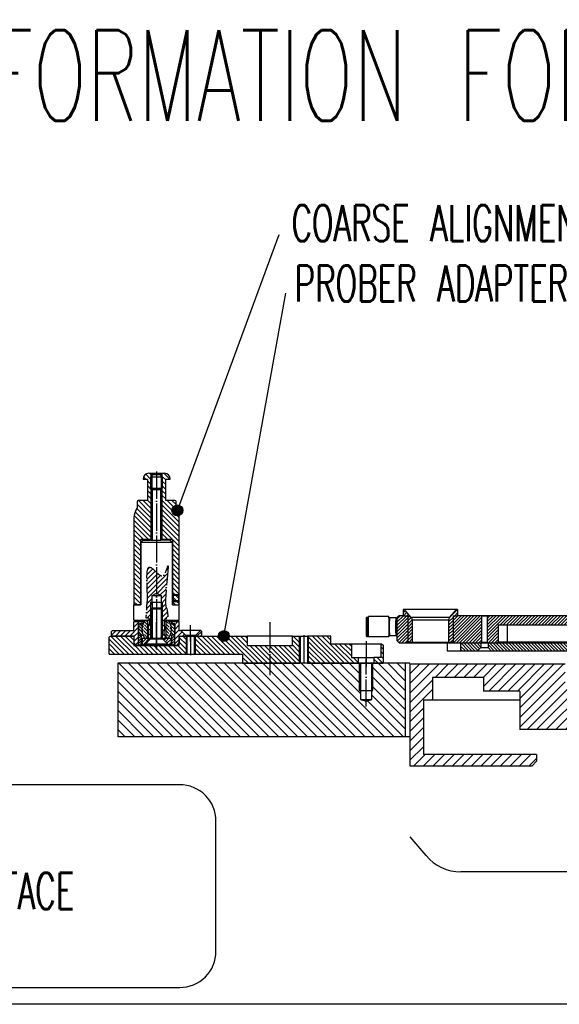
# Model space of a CAD drawing. Extents: x -1763 to 4575, y -3429 to 1051.
# Tile 89 of 193: x 2745 to 2983, y -2620 to -2185. Entities that reach past the tile are written whole.
import ezdxf

# ---------------------------------------------------------------- set-up
doc = ezdxf.new("R2010")
doc.units = 0
doc.linetypes.add('DASHED', pattern=[15, 7, -8])
doc.linetypes.add('DOT_CENTER', pattern=[14, 12, -1, 0, -1])
doc.layers.get('0').update_dxf_attribs({"linetype": 'CONTINUOUS'})
doc.layers.add('1', color=7, linetype='CONTINUOUS')
doc.styles.add('CONVERTER_2', font='txt.shx', dxfattribs={"width": 0.63})
doc.dimstyles.get("Standard").update_dxf_attribs({"dimtxt": 0.18, "dimasz": 0.18, "dimexe": 0.18, "dimexo": 0.0625, "dimgap": 0.09, "dimtad": 0, "dimtih": 1, "dimtoh": 1, "dimdec": 4, "dimzin": 0, "dimtxsty": 'STANDARD', "dimcen": 0.09, "dimazin": 3, "dimtfac": 1, "dimtdec": 4, "dimtofl": 0, "dimtmove": 0, "dimatfit": 3, "dimtolj": 1, "dimtzin": 0})
pattern_1 = [(135, (0, 400), (-0.70710678, -0.70710678), [])]
pattern_2 = [(45, (0, 400), (-0.56568542, 0.56568542), [])]
pattern_3 = [(45, (-131.211, 280.6721), (-0.70710678, 0.70710678), [])]
pattern_4 = [(45, (35.6448, 151.788), (-1.0606602, 1.0606602), [])]
pattern_5 = [(45, (-281.806, 299.6412), (-1.06066017, 1.06066017), [])]
pattern_6 = [(135, (0, 400), (-1.06066017, -1.06066017), [])]
pattern_7 = [(135, (0, 0), (-0.70710678, -0.70710678), [])]
pattern_8 = [(225, (0, 0), (0.70710678, -0.70710678), [])]

# ---------------------------------------------------------------- blocks, each defined once
blk = doc.blocks.new('TEXT__453', base_point=(-2000, -2800))
at = {"layer": '1', "color": 1, "linetype": 'CONTINUOUS'}
blk.add_line((4500, -2620), (-700, -2620), dxfattribs=at)
blk = doc.blocks.new('Z-STACK', base_point=(-660.97, -2613.08))
at = {"linetype": 'CONTINUOUS'}
h = blk.add_hatch(dxfattribs=at)
h.set_pattern_fill('USER', color=1, angle=225, pattern_type=0)
h.set_pattern_definition(pattern_8)
edge = h.paths.add_edge_path()
edge.add_line((2918.32, -2459.97), (2916.84, -2459.97))
edge.add_line((2916.84, -2459.97), (2916.34, -2459.1))
edge.add_line((2916.34, -2459.1), (2916.34, -2448.77))
edge.add_line((2916.34, -2448.77), (2916.34, -2448.27))
edge.add_line((2916.34, -2448.27), (2915.84, -2448.27))
edge.add_line((2915.84, -2448.27), (2914.34, -2448.27))
edge.add_line((2914.34, -2448.27), (2914.34, -2445.47))
edge.add_line((2914.34, -2445.47), (2914.89, -2445.47))
edge.add_line((2914.89, -2445.47), (2917.85, -2448.99))
edge.add_arc((2916.32, -2450.28), 2, 360, 400, ccw=False)
edge.add_line((2918.32, -2450.28), (2918.32, -2459.97))
h = blk.add_hatch(dxfattribs=at)
h.set_pattern_fill('USER', color=1, angle=225, pattern_type=0)
h.set_pattern_definition(pattern_8)
edge = h.paths.add_edge_path()
edge.add_line((2937.79, -2445.47), (2934.83, -2448.99))
edge.add_arc((2936.37, -2450.28), 2, 140, 180)
edge.add_line((2934.37, -2450.28), (2934.37, -2459.97))
edge.add_line((2934.37, -2459.97), (2935.84, -2459.97))
edge.add_line((2935.84, -2459.97), (2936.34, -2459.1))
edge.add_line((2936.34, -2459.1), (2936.34, -2448.77))
edge.add_line((2936.34, -2448.77), (2936.34, -2448.27))
edge.add_line((2936.34, -2448.27), (2936.84, -2448.27))
edge.add_line((2936.84, -2448.27), (2938.34, -2448.27))
edge.add_line((2938.34, -2448.27), (2938.34, -2445.47))
edge.add_line((2938.34, -2445.47), (2937.79, -2445.47))
h = blk.add_hatch(dxfattribs=at)
h.set_pattern_fill('USER', color=1, angle=225, pattern_type=0)
h.set_pattern_definition(pattern_8)
h.paths.add_polyline_path([(2911.51, -2459.27), (2912.51, -2460.27), (2915.84, -2460.27), (2916.34, -2459.77), (2916.34, -2459.1), (2916.34, -2448.77), (2915.84, -2448.27), (2914.34, -2448.27), (2912.51, -2448.27), (2911.51, -2449.27)])
h = blk.add_hatch(dxfattribs=at)
h.set_pattern_fill('USER', color=1, angle=225, pattern_type=0)
h.set_pattern_definition(pattern_8)
h.paths.add_polyline_path([(2940.24, -2460.27), (2940.49, -2460.27), (2944.49, -2460.27), (2944.69, -2460.27), (2948.59, -2460.27), (2948.69, -2460.27), (2948.94, -2460.02), (2948.94, -2448.52), (2948.69, -2448.27), (2938.34, -2448.27), (2936.84, -2448.27), (2936.34, -2448.77), (2936.34, -2459.1), (2936.34, -2459.77), (2936.84, -2460.27), (2939.68, -2460.27)])
h = blk.add_hatch(dxfattribs=at)
h.set_pattern_fill('USER', color=1, angle=225, pattern_type=0)
h.set_pattern_definition(pattern_8)
h.paths.add_polyline_path([(2955.81, -2460.27), (2956.31, -2459.77), (2956.31, -2452.27), (2960.31, -2452.27), (2996.31, -2452.27), (3000.31, -2452.27), (3000.31, -2459.77), (3000.81, -2460.27), (3003.3, -2460.27), (3003.3, -2460.22), (3003.3, -2448.27), (2951.69, -2448.27), (2951.44, -2448.52), (2951.44, -2460.02), (2951.69, -2460.27), (2951.79, -2460.27)])
h = blk.add_hatch(dxfattribs=at)
h.set_pattern_fill('USER', color=3, angle=135, pattern_type=0)
h.set_pattern_definition(pattern_7)
h.paths.add_polyline_path([(2948.59, -2462.37), (2947.19, -2463.77), (2939.68, -2463.77), (2939.68, -2460.27), (2940.24, -2460.27), (2940.49, -2460.27), (2944.49, -2460.27), (2944.69, -2460.27), (2948.59, -2460.27)])
h = blk.add_hatch(dxfattribs=at)
h.set_pattern_fill('USER', color=3, angle=135, pattern_type=0)
h.set_pattern_definition(pattern_7)
h.paths.add_polyline_path([(2955.81, -2460.27), (2960.31, -2460.27), (2980.69, -2460.27), (2996.31, -2460.27), (3000.81, -2460.27), (3003.3, -2460.27), (3003.3, -2463.77), (2953.19, -2463.77), (2951.79, -2462.37), (2951.79, -2460.27)])
at = {"layer": '1', "linetype": 'CONTINUOUS'}
h = blk.add_hatch(dxfattribs=at)
h.set_pattern_fill('USER', color=3, scale=1.5, angle=135, pattern_type=0)
h.set_pattern_definition(pattern_6)
edge = h.paths.add_edge_path()
edge.add_line((2801.3, -2397.32), (2797.3, -2397.32))
edge.add_arc((2797.3, -2397.82), 0.5, 90, 180)
edge.add_line((2796.8, -2397.82), (2796.8, -2400.69))
edge.add_line((2796.8, -2400.69), (2796.2, -2401.73))
edge.add_arc((2801.4, -2404.73), 6, 150, 180)
edge.add_line((2795.4, -2404.73), (2795.4, -2443.12))
edge.add_line((2795.4, -2443.12), (2795.7, -2443.42))
edge.add_line((2795.7, -2443.42), (2798.1, -2443.42))
edge.add_line((2798.1, -2443.42), (2798.4, -2443.12))
edge.add_line((2798.4, -2443.12), (2798.4, -2414.52))
edge.add_line((2798.4, -2414.52), (2802.9, -2414.52))
edge.add_line((2802.9, -2414.52), (2802.9, -2385.42))
edge.add_line((2802.9, -2385.42), (2802.8, -2385.32))
edge.add_line((2802.8, -2385.32), (2801.9, -2385.32))
edge.add_arc((2801.9, -2387.82), 2.5, 90, 180)
edge.add_line((2799.4, -2387.82), (2799.6, -2388.02))
edge.add_line((2799.6, -2388.02), (2801.4, -2388.02))
edge.add_line((2801.4, -2388.02), (2801.4, -2397.32))
edge.add_line((2801.4, -2397.32), (2801.3, -2397.32))
h = blk.add_hatch(dxfattribs=at)
h.set_pattern_fill('USER', color=3, scale=1.5, angle=45, pattern_type=0)
h.set_pattern_definition(pattern_5)
h.paths.add_polyline_path([(2803.3, -2385.82), (2803.3, -2414.52), (2802.9, -2414.52), (2802.9, -2385.42)])
h = blk.add_hatch(dxfattribs=at)
h.set_pattern_fill('USER', color=3, scale=1.5, angle=45, pattern_type=0)
h.set_pattern_definition(pattern_5)
h.paths.add_polyline_path([(2807.5, -2385.82), (2807.5, -2414.52), (2807.9, -2414.52), (2807.9, -2385.42)])
h = blk.add_hatch(dxfattribs=at)
h.set_pattern_fill('USER', color=3, scale=1.5, angle=135, pattern_type=0)
h.set_pattern_definition(pattern_6)
edge = h.paths.add_edge_path()
edge.add_line((2809.5, -2397.32), (2813.5, -2397.32))
edge.add_arc((2813.5, -2397.82), 0.5, 360, 450, ccw=False)
edge.add_line((2814, -2397.82), (2814, -2400.69))
edge.add_line((2814, -2400.69), (2814.59, -2401.73))
edge.add_arc((2809.4, -2404.73), 6, 360, 390, ccw=False)
edge.add_line((2815.4, -2404.73), (2815.4, -2443.12))
edge.add_line((2815.4, -2443.12), (2815.1, -2443.42))
edge.add_line((2815.1, -2443.42), (2812.7, -2443.42))
edge.add_line((2812.7, -2443.42), (2812.4, -2443.12))
edge.add_line((2812.4, -2443.12), (2812.4, -2414.52))
edge.add_line((2812.4, -2414.52), (2807.9, -2414.52))
edge.add_line((2807.9, -2414.52), (2807.9, -2385.42))
edge.add_line((2807.9, -2385.42), (2808, -2385.32))
edge.add_line((2808, -2385.32), (2808.9, -2385.32))
edge.add_arc((2808.9, -2387.82), 2.5, 360, 450, ccw=False)
edge.add_line((2811.4, -2387.82), (2811.2, -2388.02))
edge.add_line((2811.2, -2388.02), (2809.4, -2388.02))
edge.add_line((2809.4, -2388.02), (2809.4, -2397.32))
edge.add_line((2809.4, -2397.32), (2809.5, -2397.32))
at = {"layer": '1'}
h = blk.add_hatch(color=1, dxfattribs=at)
edge = h.paths.add_edge_path()
edge.add_arc((2814.59, -2401.73), 2.4, -180, 180)
at = {"layer": '1', "linetype": 'CONTINUOUS'}
h = blk.add_hatch(dxfattribs=at)
h.set_pattern_fill('USER', color=1, scale=1.5, angle=45, pattern_type=0)
h.set_pattern_definition([(45, (231.6864, 293.1121), (-1.0606602, 1.0606602), [])])
edge = h.paths.add_edge_path()
edge.add_line((2802.1, -2458.42), (2802.8, -2458.42))
edge.add_line((2802.8, -2458.42), (2803.4, -2457.82))
edge.add_line((2803.4, -2457.82), (2803.4, -2442.27))
edge.add_line((2803.4, -2442.27), (2803.4, -2439.27))
edge.add_line((2803.4, -2439.27), (2805.4, -2438.33))
edge.add_line((2805.4, -2438.33), (2807.4, -2439.27))
edge.add_line((2807.4, -2439.27), (2807.4, -2457.82))
edge.add_line((2807.4, -2457.82), (2808, -2458.42))
edge.add_line((2808, -2458.42), (2808.85, -2458.42))
edge.add_spline(control_points=[(2808.85, -2458.42), (2809.39, -2457.78), (2808.93, -2456.9), (2808.45, -2455.74), (2808.69, -2454.94), (2808.96, -2454.26), (2808.93, -2453.51), (2808.71, -2452.42), (2808.66, -2450.94), (2809.29, -2449.66), (2809.94, -2449.21), (2810.28, -2448.95), (2810.44, -2448.24), (2810.12, -2447.03), (2810.26, -2445.64), (2809.55, -2444.56), (2809.29, -2443.23), (2809.33, -2441.07), (2809.49, -2438.05), (2809.75, -2434.63), (2810.16, -2431.34), (2810.14, -2428.61), (2810.74, -2427.09), (2810.25, -2426), (2810.03, -2427.85), (2809.54, -2428.65), (2809.02, -2430.09), (2807.78, -2430.83), (2806.5, -2430.19), (2805.42, -2429.24), (2804.31, -2428.13), (2803.38, -2427.25), (2802.23, -2426.58), (2801.21, -2427.79), (2801.2, -2429.76), (2801.09, -2432.56), (2801.23, -2435.78), (2801.32, -2438.82), (2801.39, -2440.96), (2801.24, -2442.34), (2801.1, -2443.59), (2801.05, -2445.34), (2800.88, -2447.21), (2800.9, -2448.42), (2800.7, -2449.25), (2801.26, -2449.4), (2801.8, -2449.05), (2802.37, -2449.89), (2802.46, -2450.89), (2802.11, -2452.1), (2801.7, -2453.28), (2801.82, -2454.43), (2802.07, -2456.11), (2801.4, -2457.46), (2802.1, -2458.42)], knot_values=[0, 0, 0, 0, 1.949832, 2.895531, 3.61291, 4.357552, 5.082304, 5.837823, 7.704288, 9.429481, 9.771851, 10.086906, 10.671191, 11.781941, 13.864526, 14.579803, 15.585352, 17.862842, 21.058666, 24.662982, 28.158028, 31.024084, 32.741444, 32.974943, 34.012284, 35.582258, 37.035952, 38.195794, 39.411957, 40.951462, 42.59341, 44.027193, 45.011801, 45.949104, 47.985178, 50.896591, 54.357326, 57.64521, 60.035898, 60.760714, 61.799857, 63.805131, 66.056765, 67.255141, 67.76474, 68.133222, 68.691098, 69.42432, 70.474228, 71.806011, 73.136281, 74.172434, 75.204802, 78.224914, 78.224914, 78.224914, 78.224914], degree=3, periodic=0)
h = blk.add_hatch(dxfattribs=at)
h.set_pattern_fill('USER', color=1, scale=1.5, angle=45, pattern_type=0)
h.set_pattern_definition([(45, (0, 400), (-1.06066017, 1.06066017), [])])
h.paths.add_polyline_path([(2814.9, -2439.32), (2815.2, -2439.32), (2815.2, -2439.02), (2814.9, -2439.02), (2812.7, -2439.02), (2812.7, -2439.32)])
h = blk.add_hatch(dxfattribs=at)
h.set_pattern_fill('USER', color=1, scale=1.5, angle=45, pattern_type=0)
h.set_pattern_definition([(45, (27.4444, 441.1049), (-1.06066017, 1.06066017), [])])
h.paths.add_polyline_path([(2814.9, -2442.02), (2815.2, -2442.02), (2815.2, -2441.72), (2814.9, -2441.72), (2812.7, -2441.72), (2812.7, -2442.02)])
h = blk.add_hatch(dxfattribs=at)
h.set_pattern_fill('USER', color=1, scale=1.5, angle=45, pattern_type=0)
h.set_pattern_definition(pattern_4)
h.paths.add_polyline_path([(2785.4, -2455.27), (2785.9, -2454.77), (2795.4, -2454.77), (2795.4, -2450.87), (2798.9, -2450.87), (2798.9, -2451.87), (2797.4, -2451.87), (2797.4, -2461.27), (2796.4, -2461.27), (2795.4, -2460.27), (2795.4, -2457.27), (2785.9, -2457.27), (2785.4, -2456.77)])
h = blk.add_hatch(dxfattribs=at)
h.set_pattern_fill('USER', color=1, angle=135, pattern_type=0)
h.set_pattern_definition(pattern_1)
edge = h.paths.add_edge_path()
edge.add_line((2799.4, -2456.87), (2797.9, -2456.87))
edge.add_line((2797.9, -2456.87), (2797.4, -2456.37))
edge.add_line((2797.4, -2456.37), (2797.4, -2452.37))
edge.add_line((2797.4, -2452.37), (2797.9, -2451.87))
edge.add_line((2797.9, -2451.87), (2799.4, -2451.87))
edge.add_arc((2805.4, -2454.37), 6.5, 157.3801, -157.3801)
h = blk.add_hatch(dxfattribs=at)
h.set_pattern_fill('USER', color=1, angle=135, pattern_type=0)
h.set_pattern_definition(pattern_1)
edge = h.paths.add_edge_path()
edge.add_line((2801.4, -2458.37), (2800.27, -2458.37))
edge.add_arc((2805.4, -2454.37), 6.5, 202.6199, 217.9799, ccw=False)
edge.add_arc((2805.4, -2454.37), 6.5, 517.3801, 202.6199, ccw=False)
edge.add_arc((2805.4, -2454.37), 6.5, 502.0201, 517.3801, ccw=False)
edge.add_line((2800.27, -2450.37), (2801.4, -2450.37))
edge.add_line((2801.4, -2450.37), (2801.4, -2458.37))
h = blk.add_hatch(dxfattribs=at)
h.set_pattern_fill('USER', color=1, angle=135, pattern_type=0)
h.set_pattern_definition(pattern_1)
edge = h.paths.add_edge_path()
edge.add_line((2810.52, -2458.37), (2809.4, -2458.37))
edge.add_line((2809.4, -2458.37), (2809.4, -2450.37))
edge.add_line((2809.4, -2450.37), (2810.52, -2450.37))
edge.add_arc((2805.4, -2454.37), 6.5, 382.6199, 397.9799, ccw=False)
edge.add_arc((2805.4, -2454.37), 6.5, 337.3801, 382.6199, ccw=False)
edge.add_arc((2805.4, -2454.37), 6.5, 322.0201, 337.3801, ccw=False)
h = blk.add_hatch(dxfattribs=at)
h.set_pattern_fill('USER', color=1, angle=135, pattern_type=0)
h.set_pattern_definition(pattern_1)
edge = h.paths.add_edge_path()
edge.add_line((2812.9, -2456.87), (2811.4, -2456.87))
edge.add_arc((2805.4, -2454.37), 6.5, -22.6199, 22.6199)
edge.add_line((2811.4, -2451.87), (2812.9, -2451.87))
edge.add_line((2812.9, -2451.87), (2813.4, -2452.37))
edge.add_line((2813.4, -2452.37), (2813.4, -2456.37))
edge.add_line((2813.4, -2456.37), (2812.9, -2456.87))
h = blk.add_hatch(dxfattribs=at)
h.set_pattern_fill('USER', color=1, scale=1.5, angle=45, pattern_type=0)
h.set_pattern_definition(pattern_4)
h.paths.add_polyline_path([(2813.4, -2451.87), (2811.9, -2451.87), (2811.9, -2450.87), (2815.4, -2450.87), (2815.4, -2454.77), (2816.05, -2454.77), (2818.15, -2456.87), (2818.15, -2457.27), (2815.4, -2457.27), (2815.4, -2460.27), (2814.4, -2461.27), (2813.4, -2461.27)])
h = blk.add_hatch(dxfattribs=at)
h.set_pattern_fill('USER', color=4, scale=1.5, angle=135, pattern_type=0)
h.set_pattern_definition(pattern_6)
h.paths.add_polyline_path([(2818.75, -2465.27), (2784.4, -2465.27), (2784.4, -2457.77), (2784.9, -2457.27), (2795.4, -2457.27), (2795.4, -2461.47), (2815.4, -2461.47), (2815.4, -2457.27), (2818.75, -2457.27)])
h = blk.add_hatch(dxfattribs=at)
h.set_pattern_fill('USER', color=1, scale=0.8, angle=45, pattern_type=0)
h.set_pattern_definition(pattern_2)
h.paths.add_polyline_path([(2798.7, -2461.27), (2797.4, -2461.27), (2797.4, -2456.87), (2798.7, -2456.87)])
h = blk.add_hatch(dxfattribs=at)
h.set_pattern_fill('USER', color=1, angle=45, pattern_type=0)
h.set_pattern_definition(pattern_3)
h.paths.add_polyline_path([(2802.6, -2458.67), (2800.3, -2460.97), (2799, -2460.97), (2799, -2458.37), (2802.6, -2458.37)])
h = blk.add_hatch(dxfattribs=at)
h.set_pattern_fill('USER', color=1, angle=45, pattern_type=0)
h.set_pattern_definition(pattern_3)
h.paths.add_polyline_path([(2811.8, -2458.37), (2811.8, -2460.97), (2810.5, -2460.97), (2808.2, -2458.67), (2808.2, -2458.37)])
h = blk.add_hatch(dxfattribs=at)
h.set_pattern_fill('USER', color=1, scale=0.8, angle=45, pattern_type=0)
h.set_pattern_definition(pattern_2)
h.paths.add_polyline_path([(2813.4, -2461.27), (2812.1, -2461.27), (2812.1, -2456.87), (2813.4, -2456.87)])
h = blk.add_hatch(dxfattribs=at)
h.set_pattern_fill('USER', color=4, scale=1.5, angle=135, pattern_type=0)
h.set_pattern_definition(pattern_6)
h.paths.add_polyline_path([(2868.4, -2469.27), (2843.4, -2469.27), (2843.4, -2465.27), (2822.05, -2465.27), (2822.05, -2457.27), (2845.4, -2457.27), (2845.4, -2461.47), (2865.4, -2461.47), (2865.4, -2457.27), (2868.4, -2457.27)])
h = blk.add_hatch(dxfattribs=at)
h.set_pattern_fill('USER', color=1, scale=1.5, angle=45, pattern_type=0)
h.set_pattern_definition(pattern_4)
h.paths.add_polyline_path([(2824.75, -2454.77), (2824.9, -2454.77), (2825.4, -2455.27), (2825.4, -2456.77), (2824.9, -2457.27), (2822.65, -2457.27), (2822.65, -2456.87)])
at = {"layer": '1'}
h = blk.add_hatch(color=1, dxfattribs=at)
edge = h.paths.add_edge_path()
edge.add_arc((2835.11, -2457.27), 2.4, -180, 180)
at = {"layer": '1', "linetype": 'CONTINUOUS'}
h = blk.add_hatch(dxfattribs=at)
h.set_pattern_fill('USER', color=4, scale=1.5, angle=135, pattern_type=0)
h.set_pattern_definition(pattern_6)
h.paths.add_polyline_path([(2868.75, -2457.27), (2868.4, -2457.27), (2868.4, -2469.27), (2868.75, -2469.27)])
h = blk.add_hatch(dxfattribs=at)
h.set_pattern_fill('USER', color=4, scale=1.5, angle=135, pattern_type=0)
h.set_pattern_definition(pattern_6)
h.paths.add_polyline_path([(2872.4, -2457.27), (2872.05, -2457.27), (2872.05, -2469.27), (2872.4, -2469.27)])
h = blk.add_hatch(dxfattribs=at)
h.set_pattern_fill('USER', color=4, scale=1.5, angle=135, pattern_type=0)
h.set_pattern_definition(pattern_6)
h.paths.add_polyline_path([(2891.4, -2460.77), (2882.4, -2460.77), (2882.4, -2457.27), (2872.4, -2457.27), (2872.4, -2469.27), (2894.4, -2469.27), (2894.4, -2466.77), (2891.4, -2466.77)])
h = blk.add_hatch(dxfattribs=at)
h.set_pattern_fill('USER', color=4, scale=1.5, angle=135, pattern_type=0)
h.set_pattern_definition(pattern_6)
h.paths.add_polyline_path([(2904.4, -2466.77), (2901.4, -2466.77), (2901.4, -2469.27), (2905.4, -2469.27), (2905.4, -2461.27), (2904.9, -2460.77), (2904.4, -2460.77)])
h = blk.add_hatch(dxfattribs=at)
h.set_pattern_fill('USER', color=1, scale=3, angle=135, pattern_type=0)
h.set_pattern_definition([(135, (0, 400), (-2.1213203, -2.1213203), [])])
h.paths.add_polyline_path([(2915.23, -2469.27), (2900.4, -2469.27), (2900.4, -2485.27), (2897.9, -2486.07), (2895.4, -2485.27), (2895.4, -2469.27), (2788.23, -2469.27), (2788.23, -2501.77), (2915.23, -2501.77)])
h = blk.add_hatch(dxfattribs=at)
h.set_pattern_fill('USER', color=6, scale=3, angle=45, pattern_type=0)
h.set_pattern_definition([(45, (0, 400), (-2.1213203, 2.1213203), [])])
h.paths.add_polyline_path([(2985.81, -2469.57), (2917.23, -2469.57), (2917.23, -2514.57), (2971.23, -2514.57), (2973.23, -2512.57), (2973.23, -2509.57), (2923.23, -2509.57), (2923.23, -2485.57), (2927.23, -2485.57), (2927.23, -2475.57), (2949.81, -2475.57), (2949.81, -2481.57), (2965.81, -2481.57), (2965.81, -2498.57), (2999.31, -2498.57), (2999.31, -2480.77), (2996.56, -2480.77), (2991.06, -2480.77), (2987.81, -2480.77), (2985.81, -2480.77)])
at = {"color": 7, "linetype": 'CONTINUOUS'}
for p, q in [((2914.34, -2445.47), (2914.34, -2448.27)), ((2914.89, -2445.47), (2914.34, -2445.47)), ((2917.85, -2448.99), (2914.89, -2445.47)), ((2926.34, -2445.47), (2914.89, -2445.47)), ((2937.79, -2445.47), (2926.34, -2445.47)), ((2934.83, -2448.99), (2937.79, -2445.47)), ((2938.34, -2445.47), (2937.79, -2445.47)), ((2938.34, -2445.47), (2938.34, -2448.27)), ((2898.01, -2449.17), (2898.31, -2448.87)), ((2898.01, -2449.17), (2898.01, -2457.17)), ((2898.31, -2448.87), (2898.31, -2457.47)), ((2898.31, -2448.87), (2899.01, -2448.87)), ((2908.01, -2448.67), (2899.01, -2448.67)), ((2899.01, -2448.87), (2899.01, -2448.67)), ((2899.01, -2450.67), (2899.01, -2448.87)), ((2908.01, -2449.37), (2908.01, -2448.67)), ((2908.01, -2449.37), (2908.21, -2449.17)), ((2908.01, -2449.37), (2908.01, -2456.97)), ((2908.21, -2449.17), (2908.21, -2450.57)), ((2911.11, -2449.17), (2908.21, -2449.17)), ((2911.31, -2449.37), (2911.11, -2449.17)), ((2911.11, -2449.17), (2911.11, -2450.57)), ((2911.31, -2449.37), (2911.31, -2456.97)), ((2912.51, -2448.27), (2911.51, -2449.27)), ((2911.51, -2449.27), (2911.51, -2459.27)), ((2914.34, -2448.27), (2912.51, -2448.27)), ((2914.34, -2448.27), (2915.84, -2448.27)), ((2914.34, -2448.27), (2915.84, -2448.27)), ((2916.34, -2448.77), (2915.84, -2448.27)), ((2915.84, -2448.27), (2916.34, -2448.27)), ((2916.34, -2448.27), (2916.34, -2448.77)), ((2916.34, -2448.77), (2916.34, -2459.1)), ((2916.34, -2448.77), (2916.34, -2459.1)), ((2936.34, -2448.77), (2936.84, -2448.27)), ((2936.34, -2448.27), (2936.34, -2448.77)), ((2936.34, -2448.27), (2936.84, -2448.27)), ((2936.34, -2448.77), (2936.34, -2459.1)), ((2936.34, -2448.77), (2936.34, -2459.1)), ((2936.84, -2448.27), (2938.34, -2448.27)), ((2936.84, -2448.27), (2938.34, -2448.27)), ((2948.69, -2448.27), (2938.34, -2448.27)), ((2948.94, -2448.52), (2948.69, -2448.27)), ((2950.19, -2448.27), (2948.69, -2448.27)), ((2950.19, -2448.52), (2948.94, -2448.52)), ((2948.94, -2448.52), (2948.94, -2460.02)), ((2951.69, -2448.27), (2950.19, -2448.27)), ((2951.44, -2448.52), (2950.19, -2448.52)), ((2951.44, -2448.52), (2951.69, -2448.27)), ((2951.44, -2448.52), (2951.44, -2460.02)), ((3003.3, -2448.27), (2951.69, -2448.27)), ((2899.01, -2455.67), (2899.01, -2450.67)), ((2908.21, -2455.77), (2908.21, -2450.57)), ((2911.11, -2455.77), (2911.11, -2450.57)), ((2911.51, -2450.67), (2911.31, -2450.67)), ((2918.32, -2450.28), (2918.32, -2459.97)), ((2934.37, -2450.28), (2934.37, -2459.97)), ((2956.31, -2452.27), (2956.31, -2459.77)), ((2956.31, -2452.27), (2960.31, -2452.27)), ((2960.31, -2452.27), (2996.31, -2452.27)), ((2898.01, -2457.17), (2898.31, -2457.47)), ((2898.31, -2457.47), (2899.01, -2457.47)), ((2899.01, -2457.47), (2899.01, -2455.67)), ((2899.01, -2457.67), (2899.01, -2457.47)), ((2908.01, -2457.67), (2899.01, -2457.67)), ((2908.01, -2457.67), (2908.01, -2456.97)), ((2908.01, -2456.97), (2908.21, -2457.17)), ((2908.21, -2455.77), (2908.21, -2457.17)), ((2911.11, -2457.17), (2908.21, -2457.17)), ((2911.11, -2455.77), (2911.11, -2457.17)), ((2911.31, -2456.97), (2911.11, -2457.17)), ((2911.51, -2455.67), (2911.31, -2455.67)), ((2912.51, -2460.27), (2911.51, -2459.27)), ((2912.51, -2460.27), (2915.84, -2460.27)), ((2916.34, -2459.77), (2915.84, -2460.27)), ((2915.84, -2460.27), (2926.34, -2460.27)), ((2916.34, -2459.1), (2916.34, -2459.77)), ((2916.84, -2459.97), (2916.34, -2459.1)), ((2916.34, -2459.77), (2916.72, -2459.77)), ((2916.84, -2459.97), (2918.32, -2459.97)), ((2918.32, -2459.97), (2926.34, -2459.97)), ((2926.34, -2459.97), (2934.37, -2459.97)), ((2926.34, -2460.27), (2933.68, -2460.27)), ((2933.68, -2460.27), (2936.84, -2460.27)), ((2934.37, -2459.97), (2935.84, -2459.97)), ((2935.84, -2459.97), (2936.34, -2459.1)), ((2935.96, -2459.77), (2936.34, -2459.77)), ((2936.34, -2459.1), (2936.34, -2459.77)), ((2936.34, -2459.77), (2936.84, -2460.27)), ((2936.84, -2460.27), (2939.68, -2460.27)), ((2939.68, -2460.27), (2940.24, -2460.27)), ((2939.68, -2460.27), (2940.24, -2460.27)), ((2940.24, -2460.27), (2940.49, -2460.27)), ((2940.24, -2460.27), (2940.49, -2460.27)), ((2940.49, -2460.27), (2944.49, -2460.27)), ((2940.49, -2460.27), (2944.49, -2460.27)), ((2944.49, -2460.27), (2944.69, -2460.27)), ((2944.49, -2460.27), (2944.69, -2460.27)), ((2944.69, -2460.27), (2948.59, -2460.27)), ((2944.69, -2460.27), (2948.59, -2460.27)), ((2948.59, -2460.27), (2948.69, -2460.27)), ((2948.94, -2460.02), (2948.69, -2460.27)), ((2948.69, -2460.27), (2950.19, -2460.27)), ((2948.94, -2460.02), (2950.19, -2460.02)), ((2950.19, -2460.02), (2951.44, -2460.02)), ((2950.19, -2460.27), (2951.69, -2460.27)), ((2951.44, -2460.02), (2951.69, -2460.27)), ((2951.69, -2460.27), (2951.79, -2460.27)), ((2951.79, -2460.27), (2955.81, -2460.27)), ((2951.79, -2460.27), (2955.81, -2460.27)), ((2956.31, -2459.77), (2955.81, -2460.27)), ((2955.81, -2460.27), (2960.31, -2460.27)), ((2956.31, -2459.77), (2960.31, -2459.77)), ((2960.31, -2459.77), (2996.31, -2459.77)), ((2960.31, -2460.27), (2980.69, -2460.27)), ((2980.69, -2460.27), (2996.31, -2460.27))]:
    blk.add_line(p, q, dxfattribs=at)
at = {"color": 7, "linetype": 'DASHED'}
for p, q in [((2898.01, -2449.17), (2898.31, -2448.87)), ((2898.01, -2449.17), (2898.01, -2457.17)), ((2898.31, -2448.87), (2898.31, -2457.47)), ((2898.31, -2448.87), (2899.01, -2448.87)), ((2908.01, -2448.67), (2899.01, -2448.67)), ((2899.01, -2448.87), (2899.01, -2448.67)), ((2899.01, -2450.67), (2899.01, -2448.87)), ((2899.01, -2450.67), (2899.01, -2448.87)), ((2899.01, -2450.67), (2899.01, -2448.87)), ((2908.01, -2449.37), (2908.01, -2448.67)), ((2908.01, -2449.37), (2908.21, -2449.17)), ((2908.01, -2449.37), (2908.01, -2456.97)), ((2908.01, -2449.37), (2908.01, -2456.97)), ((2908.01, -2449.37), (2908.01, -2456.97)), ((2908.21, -2449.17), (2908.21, -2450.57)), ((2911.11, -2449.17), (2908.21, -2449.17)), ((2911.31, -2449.37), (2911.11, -2449.17)), ((2911.11, -2449.17), (2911.11, -2450.57)), ((2911.31, -2449.37), (2911.31, -2456.97)), ((2915.84, -2448.27), (2916.34, -2448.27)), ((2936.34, -2448.27), (2936.84, -2448.27)), ((2899.01, -2455.67), (2899.01, -2450.67)), ((2899.01, -2455.67), (2899.01, -2450.67)), ((2899.01, -2455.67), (2899.01, -2450.67)), ((2908.21, -2455.77), (2908.21, -2450.57)), ((2911.11, -2455.77), (2911.11, -2450.57)), ((2911.51, -2450.67), (2911.31, -2450.67)), ((2898.01, -2457.17), (2898.31, -2457.47)), ((2898.31, -2457.47), (2899.01, -2457.47)), ((2899.01, -2457.47), (2899.01, -2455.67)), ((2899.01, -2457.47), (2899.01, -2455.67)), ((2899.01, -2457.47), (2899.01, -2455.67)), ((2899.01, -2457.67), (2899.01, -2457.47)), ((2908.01, -2457.67), (2899.01, -2457.67)), ((2908.01, -2457.67), (2908.01, -2456.97)), ((2908.01, -2456.97), (2908.21, -2457.17)), ((2908.21, -2455.77), (2908.21, -2457.17)), ((2911.11, -2457.17), (2908.21, -2457.17)), ((2911.11, -2455.77), (2911.11, -2457.17)), ((2911.31, -2456.97), (2911.11, -2457.17)), ((2911.51, -2455.67), (2911.31, -2455.67)), ((2933.68, -2460.27), (2936.84, -2460.27)), ((2936.84, -2460.27), (2939.68, -2460.27)), ((2948.59, -2460.27), (2948.69, -2460.27)), ((2948.69, -2460.27), (2950.19, -2460.27)), ((2950.19, -2460.27), (2951.69, -2460.27)), ((2951.69, -2460.27), (2951.79, -2460.27)), ((2955.81, -2460.27), (2960.31, -2460.27)), ((2960.31, -2460.27), (2980.69, -2460.27)), ((2980.69, -2460.27), (2996.31, -2460.27))]:
    blk.add_line(p, q, dxfattribs=at)
at = {"color": 1, "linetype": 'CONTINUOUS'}
for p, q in [((2934.83, -2448.99), (2917.85, -2448.99)), ((2934.37, -2450.28), (2918.32, -2450.28)), ((2960.31, -2459.77), (2960.31, -2452.27)), ((2960.31, -2459.77), (2960.31, -2460.27)), ((2895.4, -2469.27), (2788.23, -2469.27)), ((2788.23, -2469.27), (2788.23, -2501.77)), ((2900.4, -2469.27), (2895.4, -2469.27)), ((2915.23, -2469.27), (2900.4, -2469.27)), ((2917.23, -2469.27), (2915.23, -2469.27)), ((2915.23, -2469.27), (2915.23, -2501.77)), ((2915.23, -2501.77), (2788.23, -2501.77)), ((2917.23, -2501.77), (2915.23, -2501.77))]:
    blk.add_line(p, q, dxfattribs=at)
at = {"color": 3, "linetype": 'CONTINUOUS'}
for p, q in [((2933.68, -2460.27), (2933.68, -2463.77)), ((2939.68, -2460.27), (2939.68, -2463.77)), ((2948.59, -2462.37), (2947.19, -2463.77)), ((2948.59, -2460.27), (2948.59, -2462.37)), ((2948.59, -2462.37), (2950.19, -2462.37)), ((2950.19, -2462.37), (2951.79, -2462.37)), ((2951.79, -2460.27), (2951.79, -2462.37)), ((2951.79, -2462.37), (2953.19, -2463.77)), ((2933.68, -2463.77), (2939.68, -2463.77)), ((2939.68, -2463.77), (2947.19, -2463.77)), ((2947.19, -2463.77), (2950.19, -2463.77)), ((2950.19, -2463.77), (2953.19, -2463.77)), ((2953.19, -2463.77), (3003.3, -2463.77))]:
    blk.add_line(p, q, dxfattribs=at)
at = {"color": 6, "linetype": 'CONTINUOUS'}
for p, q in [((2917.23, -2469.57), (2985.81, -2469.57)), ((2917.23, -2469.57), (2917.23, -2514.57)), ((2927.23, -2475.57), (2927.23, -2485.57)), ((2949.81, -2475.57), (2927.23, -2475.57)), ((2949.81, -2475.57), (2949.81, -2481.57)), ((2965.81, -2481.57), (2949.81, -2481.57)), ((2965.81, -2481.57), (2965.81, -2498.57)), ((2923.23, -2485.57), (2923.23, -2509.57)), ((2927.23, -2485.57), (2923.23, -2485.57)), ((2965.81, -2485.57), (2927.23, -2485.57)), ((2999.31, -2498.57), (2965.81, -2498.57)), ((2973.23, -2509.57), (2923.23, -2509.57)), ((2973.23, -2509.57), (2973.23, -2512.57)), ((2917.23, -2514.57), (2971.23, -2514.57)), ((2973.23, -2512.57), (2971.23, -2514.57))]:
    blk.add_line(p, q, dxfattribs=at)
at = {"color": 7, "linetype": 'CONTINUOUS'}
for centre, start, end in [((2916.32, -2450.28), 0, 40), ((2936.37, -2450.28), 140, 180)]:
    blk.add_arc(centre, 2, start, end, dxfattribs=at)
at = {"layer": '1', "color": 3, "linetype": 'CONTINUOUS'}
for p, q in [((2799.4, -2387.82), (2799.4, -2387.82)), ((2799.4, -2387.82), (2799.4, -2387.82)), ((2799.4, -2387.82), (2799.6, -2388.02)), ((2801.4, -2388.02), (2799.6, -2388.02)), ((2801.4, -2388.02), (2801.4, -2397.32)), ((2801.9, -2385.32), (2802.8, -2385.32)), ((2802.8, -2385.32), (2802.9, -2385.42)), ((2802.8, -2385.32), (2805.4, -2385.32)), ((2802.9, -2385.42), (2803.3, -2385.82)), ((2802.9, -2385.42), (2802.9, -2414.52)), ((2803.3, -2385.82), (2805.4, -2385.82)), ((2803.3, -2385.82), (2803.3, -2414.52)), ((2805.4, -2385.32), (2808, -2385.32)), ((2805.4, -2385.82), (2807.5, -2385.82)), ((2807.5, -2385.82), (2807.9, -2385.42)), ((2807.5, -2414.52), (2807.5, -2385.82)), ((2807.9, -2385.42), (2808, -2385.32)), ((2807.9, -2414.52), (2807.9, -2385.42)), ((2808, -2385.32), (2808.9, -2385.32)), ((2811.2, -2388.02), (2809.4, -2388.02)), ((2809.4, -2397.32), (2809.4, -2388.02)), ((2811.2, -2388.02), (2811.4, -2387.82)), ((2811.4, -2387.82), (2811.4, -2387.82)), ((2811.4, -2387.82), (2811.4, -2387.82)), ((2801.3, -2397.32), (2797.3, -2397.32)), ((2801.4, -2397.32), (2801.3, -2397.32)), ((2801.4, -2397.32), (2801.4, -2397.32)), ((2801.4, -2397.32), (2801.4, -2397.32)), ((2801.4, -2397.32), (2801.4, -2397.32)), ((2801.4, -2397.32), (2801.4, -2397.32)), ((2809.5, -2397.32), (2809.4, -2397.32)), ((2809.4, -2397.32), (2809.4, -2397.32)), ((2809.4, -2397.32), (2809.4, -2397.32)), ((2809.4, -2397.32), (2809.4, -2397.32)), ((2809.4, -2397.32), (2809.4, -2397.32)), ((2813.5, -2397.32), (2809.5, -2397.32)), ((2796.2, -2401.73), (2796.8, -2400.69)), ((2796.8, -2397.82), (2796.8, -2400.69)), ((2814, -2400.69), (2814, -2397.82)), ((2814, -2400.69), (2814.59, -2401.73)), ((2795.4, -2404.12), (2795.4, -2404.17)), ((2795.4, -2404.73), (2795.4, -2443.12)), ((2815.4, -2404.17), (2815.4, -2404.12)), ((2815.4, -2443.12), (2815.4, -2404.73)), ((2798.4, -2443.12), (2798.4, -2414.52)), ((2802.9, -2414.52), (2798.4, -2414.52)), ((2803.3, -2414.52), (2802.9, -2414.52)), ((2803.3, -2414.52), (2803.5, -2414.52)), ((2807.3, -2414.52), (2807.5, -2414.52)), ((2807.9, -2414.52), (2807.5, -2414.52)), ((2812.4, -2414.52), (2807.9, -2414.52)), ((2812.4, -2414.52), (2812.4, -2443.12)), ((2795.4, -2443.12), (2795.7, -2443.42)), ((2795.7, -2443.42), (2798.1, -2443.42)), ((2798.1, -2443.42), (2798.4, -2443.12)), ((2812.4, -2443.12), (2812.7, -2443.42)), ((2812.7, -2443.42), (2815.1, -2443.42)), ((2815.1, -2443.42), (2815.4, -2443.12))]:
    blk.add_line(p, q, dxfattribs=at)
at = {"layer": '1', "color": 7, "linetype": 'CONTINUOUS'}
for p, q in [((2802.9, -2386.92), (2803.9, -2385.92)), ((2802.9, -2391.92), (2802.9, -2386.92)), ((2802.9, -2386.92), (2807.9, -2386.92)), ((2803.9, -2385.92), (2806.9, -2385.92)), ((2807.9, -2386.92), (2806.9, -2385.92)), ((2807.9, -2386.92), (2807.9, -2391.92)), ((2802.9, -2391.92), (2803.5, -2392.52)), ((2802.9, -2391.92), (2807.9, -2391.92)), ((2803.5, -2392.52), (2803.5, -2414.82)), ((2803.5, -2392.52), (2807.3, -2392.52)), ((2807.3, -2392.52), (2807.9, -2391.92)), ((2807.3, -2414.82), (2807.3, -2392.52)), ((2799.4, -2414.82), (2798.4, -2415.82)), ((2799.4, -2414.82), (2803.5, -2414.82)), ((2803.5, -2414.82), (2807.3, -2414.82)), ((2811.4, -2414.82), (2807.3, -2414.82)), ((2811.4, -2414.82), (2812.4, -2415.82)), ((2798.4, -2415.82), (2812.4, -2415.82)), ((2798.4, -2415.82), (2798.4, -2443.42)), ((2812.4, -2443.42), (2812.4, -2415.82)), ((2803.4, -2439.27), (2805.4, -2438.33)), ((2803.4, -2442.27), (2803.4, -2439.27)), ((2803.4, -2439.27), (2807.4, -2439.27)), ((2805.4, -2438.33), (2807.4, -2439.27)), ((2807.4, -2439.27), (2807.4, -2457.82)), ((2812.7, -2439.02), (2812.4, -2439.32)), ((2812.4, -2439.32), (2812.4, -2441.72)), ((2812.7, -2439.32), (2812.4, -2439.32)), ((2812.7, -2439.02), (2812.7, -2439.32)), ((2814.9, -2439.02), (2812.7, -2439.02)), ((2814.9, -2439.32), (2812.7, -2439.32)), ((2812.7, -2439.32), (2812.7, -2441.72)), ((2815.2, -2439.02), (2814.9, -2439.02)), ((2815.2, -2439.32), (2814.9, -2439.32)), ((2815.4, -2439.22), (2815.2, -2439.02)), ((2815.2, -2439.32), (2815.2, -2439.02)), ((2815.2, -2441.72), (2815.2, -2439.32)), ((2815.4, -2441.82), (2815.4, -2439.22)), ((2798.4, -2443.42), (2795.4, -2443.42)), ((2795.4, -2450.27), (2795.4, -2443.42)), ((2803.4, -2442.27), (2802.9, -2442.27)), ((2802.9, -2445.37), (2803.4, -2444.87)), ((2807.9, -2445.37), (2802.9, -2445.37)), ((2802.9, -2445.37), (2802.9, -2457.57)), ((2803.4, -2442.27), (2803.4, -2457.82)), ((2803.4, -2442.27), (2807.4, -2442.27)), ((2803.4, -2444.87), (2803.4, -2445.37)), ((2807.4, -2444.87), (2803.4, -2444.87)), ((2803.4, -2445.37), (2803.4, -2457.57)), ((2807.4, -2442.27), (2807.9, -2442.27)), ((2807.4, -2444.87), (2807.4, -2445.37)), ((2807.9, -2445.37), (2807.4, -2444.87)), ((2807.4, -2445.37), (2807.4, -2457.57)), ((2807.9, -2445.37), (2807.9, -2457.57)), ((2812.4, -2441.72), (2812.7, -2442.02)), ((2812.7, -2441.72), (2812.4, -2441.72)), ((2812.4, -2443.42), (2815.4, -2443.42)), ((2814.9, -2441.72), (2812.7, -2441.72)), ((2812.7, -2441.72), (2812.7, -2442.02)), ((2812.7, -2442.02), (2814.9, -2442.02)), ((2815.2, -2441.72), (2814.9, -2441.72)), ((2814.9, -2442.02), (2815.2, -2442.02)), ((2815.2, -2442.02), (2815.2, -2441.72)), ((2815.2, -2442.02), (2815.4, -2441.82)), ((2815.4, -2450.27), (2815.4, -2443.42)), ((2795.4, -2450.27), (2801.4, -2450.27)), ((2795.4, -2450.87), (2798.9, -2450.87)), ((2795.4, -2454.77), (2795.4, -2450.87)), ((2797.4, -2451.87), (2798.9, -2451.87)), ((2797.4, -2461.27), (2797.4, -2451.87)), ((2797.9, -2451.87), (2797.4, -2452.37)), ((2797.4, -2452.37), (2797.4, -2456.37)), ((2799.4, -2451.87), (2797.9, -2451.87)), ((2798.9, -2450.87), (2798.9, -2451.87)), ((2798.9, -2450.87), (2799.92, -2450.87)), ((2798.9, -2451.87), (2799.4, -2451.87)), ((2801.4, -2450.37), (2800.27, -2450.37)), ((2802.07, -2450.27), (2801.4, -2450.27)), ((2801.4, -2450.27), (2801.4, -2458.42)), ((2802.4, -2450.37), (2801.4, -2450.37)), ((2801.4, -2450.37), (2801.4, -2458.37)), ((2809.4, -2450.37), (2808.4, -2450.37)), ((2809.04, -2450.27), (2809.4, -2450.27)), ((2809.4, -2450.27), (2815.4, -2450.27)), ((2809.4, -2450.27), (2809.4, -2458.42)), ((2810.52, -2450.37), (2809.4, -2450.37)), ((2809.4, -2450.37), (2809.4, -2458.37)), ((2810.87, -2450.87), (2811.9, -2450.87)), ((2811.4, -2451.87), (2811.9, -2451.87)), ((2811.4, -2451.87), (2812.9, -2451.87)), ((2811.9, -2450.87), (2811.9, -2451.87)), ((2811.9, -2450.87), (2815.4, -2450.87)), ((2813.4, -2451.87), (2811.9, -2451.87)), ((2812.9, -2451.87), (2813.4, -2452.37)), ((2813.4, -2461.27), (2813.4, -2451.87)), ((2813.4, -2452.37), (2813.4, -2456.37)), ((2815.4, -2454.77), (2815.4, -2450.87)), ((2785.9, -2454.77), (2785.4, -2455.27)), ((2785.4, -2456.77), (2785.4, -2455.27)), ((2785.9, -2457.27), (2785.4, -2456.77)), ((2785.9, -2454.77), (2795.4, -2454.77)), ((2795.4, -2457.27), (2785.9, -2457.27)), ((2795.4, -2457.27), (2795.4, -2460.27)), ((2797.4, -2456.37), (2797.9, -2456.87)), ((2797.4, -2461.27), (2797.4, -2456.87)), ((2798.7, -2456.87), (2797.4, -2456.87)), ((2797.9, -2456.87), (2799.4, -2456.87)), ((2798.7, -2461.27), (2798.7, -2456.87)), ((2802.6, -2458.37), (2799, -2458.37)), ((2799, -2458.37), (2799, -2460.97)), ((2801.4, -2458.37), (2800.27, -2458.37)), ((2800.4, -2460.87), (2802.9, -2458.37)), ((2802.4, -2458.37), (2801.4, -2458.37)), ((2801.4, -2458.42), (2802.1, -2458.42)), ((2802.8, -2458.42), (2802.1, -2458.42)), ((2808.2, -2458.37), (2802.6, -2458.37)), ((2802.6, -2458.37), (2802.6, -2458.67)), ((2802.8, -2458.42), (2803.4, -2457.82)), ((2802.8, -2458.42), (2808, -2458.42)), ((2802.9, -2458.37), (2802.9, -2457.57)), ((2803.4, -2458.37), (2802.9, -2458.37)), ((2803.4, -2458.37), (2803.4, -2457.57)), ((2807.4, -2458.37), (2803.4, -2458.37)), ((2807.4, -2458.37), (2807.4, -2457.57)), ((2808, -2458.42), (2807.4, -2457.82)), ((2807.9, -2458.37), (2807.4, -2458.37)), ((2807.9, -2457.57), (2807.9, -2458.37)), ((2810.4, -2460.87), (2807.9, -2458.37)), ((2808.85, -2458.42), (2808, -2458.42)), ((2811.8, -2458.37), (2808.2, -2458.37)), ((2808.2, -2458.37), (2808.2, -2458.67)), ((2809.4, -2458.37), (2808.4, -2458.37)), ((2808.85, -2458.42), (2809.4, -2458.42)), ((2810.52, -2458.37), (2809.4, -2458.37)), ((2812.9, -2456.87), (2811.4, -2456.87)), ((2811.8, -2458.37), (2811.8, -2460.97)), ((2812.1, -2461.27), (2812.1, -2456.87)), ((2813.4, -2456.87), (2812.1, -2456.87)), ((2813.4, -2456.37), (2812.9, -2456.87)), ((2813.4, -2461.27), (2813.4, -2456.87)), ((2815.4, -2454.77), (2816.05, -2454.77)), ((2815.4, -2457.27), (2815.4, -2460.27)), ((2815.4, -2457.27), (2818.15, -2457.27)), ((2818.15, -2456.87), (2816.05, -2454.77)), ((2824.75, -2454.77), (2816.05, -2454.77)), ((2818.15, -2457.27), (2818.15, -2456.87)), ((2818.15, -2456.87), (2822.65, -2456.87)), ((2818.15, -2457.27), (2822.65, -2457.27)), ((2824.75, -2454.77), (2822.65, -2456.87)), ((2822.65, -2456.87), (2822.65, -2457.27)), ((2822.65, -2457.27), (2824.9, -2457.27)), ((2824.9, -2454.77), (2824.75, -2454.77)), ((2824.9, -2457.27), (2825.4, -2456.77)), ((2825.4, -2456.77), (2825.4, -2455.27)), ((2796.4, -2461.27), (2795.4, -2460.27)), ((2796.4, -2461.27), (2797.4, -2461.27)), ((2797.4, -2461.27), (2813.4, -2461.27)), ((2798.7, -2461.27), (2797.4, -2461.27)), ((2812.1, -2461.27), (2798.7, -2461.27)), ((2799, -2460.97), (2800.3, -2460.97)), ((2802.6, -2458.67), (2800.3, -2460.97)), ((2800.3, -2460.97), (2810.5, -2460.97)), ((2810.4, -2460.87), (2800.4, -2460.87)), ((2810.5, -2460.97), (2808.2, -2458.67)), ((2810.5, -2460.97), (2811.8, -2460.97)), ((2813.4, -2461.27), (2812.1, -2461.27)), ((2813.4, -2461.27), (2814.4, -2461.27)), ((2814.4, -2461.27), (2815.4, -2460.27))]:
    blk.add_line(p, q, dxfattribs=at)
at = {"layer": '1', "color": 1, "linetype": 'CONTINUOUS'}
for p, q in [((2803.3, -2386.52), (2803.3, -2392.32)), ((2807.5, -2386.52), (2807.5, -2392.32)), ((2802.9, -2458.32), (2802.9, -2442.27)), ((2807.9, -2442.27), (2807.9, -2444.77)), ((2807.9, -2444.77), (2807.9, -2458.32)), ((2894.9, -2469.27), (2894.9, -2481.27)), ((2895.4, -2469.27), (2895.4, -2485.27)), ((2900.4, -2485.27), (2900.4, -2469.27)), ((2900.9, -2481.27), (2900.9, -2469.27)), ((2894.9, -2481.27), (2900.9, -2481.27)), ((2895.4, -2485.27), (2897.9, -2486.07)), ((2895.4, -2485.27), (2900.4, -2485.27)), ((2897.9, -2486.07), (2900.4, -2485.27)), ((2924.4, -2554.27), (2917.43, -2545.95)), ((3143.4, -2561.43), (2939.74, -2561.43))]:
    blk.add_line(p, q, dxfattribs=at)
at = {"layer": '1', "color": 1, "linetype": 'DOT_CENTER'}
for p, q in [((2805.4, -2384.58), (2805.4, -2460.1)), ((2805.4, -2463.07), (2805.4, -2449.84)), ((2820.4, -2459.69), (2820.4, -2452.51)), ((2805.4, -2456.83), (2805.4, -2461.87)), ((2897.9, -2488.39), (2897.9, -2467.39))]:
    blk.add_line(p, q, dxfattribs=at)
at = {"layer": '1', "color": 4, "linetype": 'DOT_CENTER'}
for p, q in [((2805.4, -2451.18), (2805.4, -2463.57)), ((2855.4, -2451.18), (2855.4, -2474.57)), ((2820.4, -2456.9), (2820.4, -2465.72)), ((2870.4, -2456.9), (2870.4, -2469.72)), ((2897.9, -2459.53), (2897.9, -2470.9))]:
    blk.add_line(p, q, dxfattribs=at)
at = {"layer": '1', "color": 4, "linetype": 'CONTINUOUS'}
for p, q in [((2784.4, -2457.77), (2784.9, -2457.27)), ((2784.4, -2465.27), (2784.4, -2457.77)), ((2784.9, -2457.27), (2795.4, -2457.27)), ((2795.4, -2457.27), (2795.4, -2461.47)), ((2815.4, -2457.27), (2818.75, -2457.27)), ((2815.4, -2461.47), (2815.4, -2457.27)), ((2818.4, -2457.27), (2818.4, -2465.27)), ((2818.75, -2457.27), (2822.05, -2457.27)), ((2818.75, -2457.27), (2818.75, -2465.27)), ((2822.05, -2457.27), (2845.4, -2457.27)), ((2822.05, -2457.27), (2822.05, -2465.27)), ((2822.4, -2457.27), (2822.4, -2465.27)), ((2865.4, -2457.27), (2845.4, -2457.27)), ((2845.4, -2457.27), (2845.4, -2461.47)), ((2865.4, -2461.47), (2865.4, -2457.27)), ((2865.4, -2457.27), (2868.4, -2457.27)), ((2868.4, -2457.27), (2868.4, -2469.27)), ((2868.4, -2457.27), (2868.75, -2457.27)), ((2868.75, -2457.27), (2868.75, -2469.27)), ((2868.75, -2457.27), (2872.05, -2457.27)), ((2872.05, -2457.27), (2872.05, -2469.27)), ((2872.4, -2457.27), (2872.05, -2457.27)), ((2882.4, -2457.27), (2872.4, -2457.27)), ((2872.4, -2457.27), (2872.4, -2469.27)), ((2882.4, -2460.77), (2882.4, -2457.27)), ((2795.4, -2461.47), (2815.4, -2461.47)), ((2845.4, -2461.47), (2865.4, -2461.47)), ((2891.4, -2460.77), (2882.4, -2460.77)), ((2891.4, -2460.77), (2891.4, -2466.77)), ((2904.4, -2460.77), (2891.4, -2460.77)), ((2904.9, -2460.77), (2904.4, -2460.77)), ((2904.4, -2460.77), (2904.4, -2466.77)), ((2904.9, -2460.77), (2905.4, -2461.27)), ((2905.4, -2461.27), (2905.4, -2469.27)), ((2784.4, -2465.27), (2818.75, -2465.27)), ((2818.75, -2465.27), (2822.05, -2465.27)), ((2822.05, -2465.27), (2843.4, -2465.27)), ((2843.4, -2465.27), (2843.4, -2469.27)), ((2891.4, -2466.77), (2894.4, -2466.77)), ((2894.4, -2466.77), (2894.4, -2469.27)), ((2894.4, -2466.77), (2901.4, -2466.77)), ((2904.4, -2466.77), (2901.4, -2466.77)), ((2901.4, -2466.77), (2901.4, -2469.27)), ((2843.4, -2469.27), (2868.4, -2469.27)), ((2868.4, -2469.27), (2868.75, -2469.27)), ((2872.05, -2469.27), (2868.75, -2469.27)), ((2872.05, -2469.27), (2872.4, -2469.27)), ((2872.4, -2469.27), (2894.4, -2469.27)), ((2894.4, -2469.27), (2901.4, -2469.27)), ((2901.4, -2469.27), (2905.4, -2469.27))]:
    blk.add_line(p, q, dxfattribs=at)
at = {"layer": '1', "color": 7, "linetype": 'DOT_CENTER'}
blk.add_line((2824.9, -2454.77), (2825.4, -2455.27), dxfattribs=at)
at = {"layer": '1', "color": 1}
blk.add_lwpolyline([(2558.33, -2612.57), (2815.61, -2612.57, 0.414214), (2831.61, -2596.57), (2831.61, -2538.97, 0.414214), (2815.61, -2522.97), (2558.33, -2522.97, 0.414214), (2542.33, -2538.97), (2542.33, -2596.57, 0.414214)], format="xyb", close=True, dxfattribs=at)
for centre in [(2814.59, -2401.73), (2835.11, -2457.27)]:
    blk.add_circle(centre, 2.4, dxfattribs=at)
at = {"layer": '1', "color": 3, "linetype": 'CONTINUOUS'}
for centre, radius, start, end in [((2801.9, -2387.82), 2.5, 90, 180), ((2808.9, -2387.82), 2.5, 0, 90), ((2797.3, -2397.82), 0.5, 90, 180), ((2813.5, -2397.82), 0.5, 0, 90), ((2801.4, -2404.73), 6, 150, 180), ((2809.4, -2404.73), 6, 0, 30)]:
    blk.add_arc(centre, radius, start, end, dxfattribs=at)
at = {"layer": '1', "color": 7, "linetype": 'CONTINUOUS'}
for start, end in [(157.3801, -157.3801), (142.0201, 157.3801), (22.6199, 37.9799), (-22.6199, 22.6199), (-157.3801, -142.0201), (-37.9799, -22.6199)]:
    blk.add_arc((2805.4, -2454.37), 6.5, start, end, dxfattribs=at)
at = {"layer": '1', "color": 1, "linetype": 'CONTINUOUS'}
blk.add_arc((2939.74, -2541.43), 20, -140.0612, -90, dxfattribs=at)
at = {"layer": '1', "color": 1, "linetype": 'DOT_CENTER'}
blk.add_open_spline([(2802.1, -2458.42), (2801.4, -2457.51), (2802.24, -2455.77), (2801.45, -2453.26), (2802.78, -2450.9), (2801.86, -2448.65), (2800.59, -2449.94), (2800.88, -2448.16), (2801.03, -2445.27), (2801.15, -2442.56), (2801.64, -2441.51), (2799.78, -2417.21), (2808.2, -2437.71), (2811.47, -2420.04), (2808.61, -2443.61), (2809.75, -2444.82), (2809.96, -2445.27), (2810.29, -2447.95), (2810.64, -2448.79), (2808.79, -2449.89), (2808.56, -2452.11), (2809.12, -2454.25), (2807.97, -2456.14), (2809.67, -2457.45), (2808.85, -2458.42)], degree=3, knots=[33.215127, 33.215127, 33.215127, 33.215127, 36.255678, 38.309057, 40.817866, 43.003753, 44.947206, 46.434876, 46.434876, 46.434876, 47.604867, 50.994979, 58.948481, 62.213183, 66.797901, 68.053273, 68.053273, 68.053273, 69.943892, 70.606228, 74.031077, 75.439195, 76.844222, 79.650003, 79.650003, 79.650003, 79.650003], dxfattribs=at)
at = {"layer": '1', "color": 7, "style": 'CONVERTER_2', "width": 0.63}
blk.add_text('Z-STACK INFORMATION FOR 12" WPI (AUTO & MANUAL), SEE DRAWINGS:', height=40, dxfattribs=at).set_placement((2523.13, -2229.5))
at = {"layer": '1', "color": 1, "style": 'CONVERTER_2', "width": 0.63}
for s, p in [('COARSE ALIGNMENT PIN', (2864.97, -2282.76)), ('PROBER ADAPTER PLATE', (2866.32, -2309.45))]:
    blk.add_text(s, height=16, dxfattribs=at).set_placement(p)
at = {"layer": '1', "color": 1, "insert": (2550.33, -2604.57), "char_height": 16, "attachment_point": 7, "style": 'CONVERTER_2'}
blk.add_mtext('DISTANCE RANGE\\PFROM STIFFENER TOP SURFACE\\PTO HEADPLATE', dxfattribs=at)
at = {"layer": '1', "color": 1, "linetype": 'CONTINUOUS', "has_arrowhead": 0}
for points in [[(2814.59, -2401.73), (2859.5, -2279.86)], [(2835.11, -2457.27), (2862.48, -2305.77)]]:
    blk.add_leader(points, dimstyle='Standard', dxfattribs=at)

msp = doc.modelspace()

# ---------------------------------------------------------------- block references
at = {"layer": '1'}
for name, p in [('TEXT__453', (-2000, -2800)), ('Z-STACK', (-660.97, -2613.08))]:
    msp.add_blockref(name, p, dxfattribs=at)

doc.saveas('drawing.dxf')
